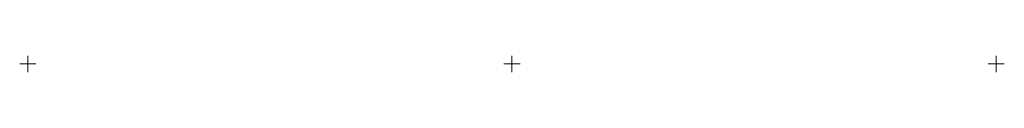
# Model space of a CAD drawing. Header units: millimetres. Extents: x -27 to 1193, y -513 to -493.
import ezdxf

# ---------------------------------------------------------------- set-up
doc = ezdxf.new("R2010")
doc.units = ezdxf.units.MM
doc.layers.add('ref', color=4, linetype='Continuous', lineweight=5)

# ---------------------------------------------------------------- blocks, each defined once
blk = doc.blocks.new('GU31N-d')
at = {"layer": 'ref'}
for p, q in [((0, -10), (0, 10)), ((600, -10), (600, 10)), ((600, 10), (600, -10)), ((1200, 10), (1200, -10)), ((10, 0), (-10, 0)), ((610, 0), (590, 0)), ((590, 0), (610, 0)), ((1190, 0), (1210, 0))]:
    blk.add_line(p, q, dxfattribs=at)

msp = doc.modelspace()

# ---------------------------------------------------------------- block references
msp.add_blockref('GU31N-d', (-17, -502.9))

doc.saveas('drawing.dxf')
